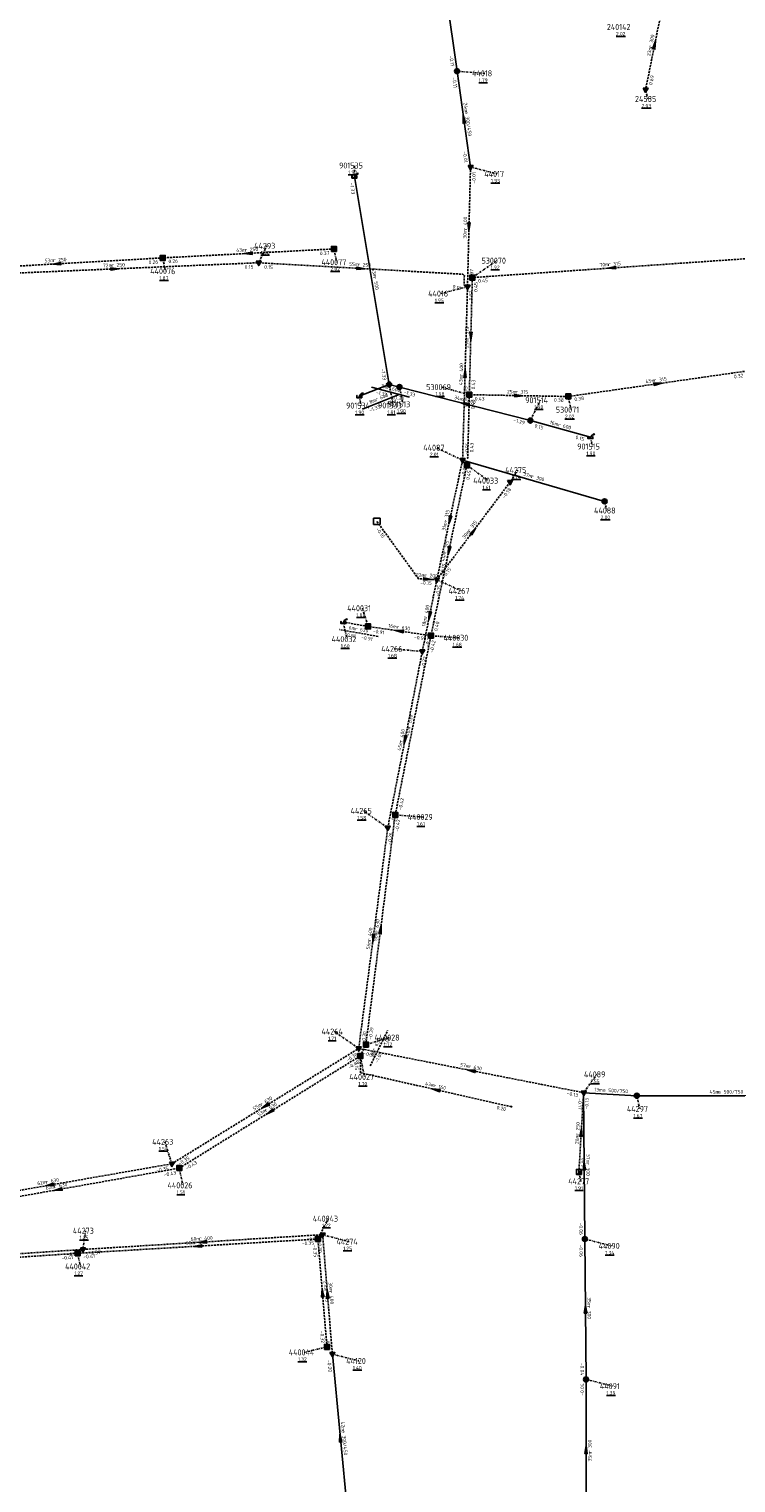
# Model space of a CAD drawing. Extents: x 188323 to 208361, y 565368 to 574910.
# Tile 141 of 256: x 204008 to 204185, y 568788 to 569151. Entities that reach past the tile are written whole.
import ezdxf

# ---------------------------------------------------------------- set-up
doc = ezdxf.new("R2010")
doc.units = 0
doc.linetypes.add('DASHDOT', pattern=[1, 0.5, -0.25, 0, -0.25])
doc.linetypes.add('DASHED', pattern=[0.75, 0.5, -0.25])
doc.layers.get('0').update_dxf_attribs({"linetype": 'CONTINUOUS'})
for name, color, linetype in [('RIO-AFM', 7, 'CONTINUOUS'), ('RIO-BOK', 7, 'CONTINUOUS'), ('RIO-DET', 7, 'CONTINUOUS'), ('RIO-KNP', 7, 'CONTINUOUS'), ('RIO-KNR', 7, 'CONTINUOUS'), ('RIO-LAG', 7, 'CONTINUOUS'), ('RIO-LAG_0B', 7, 'CONTINUOUS'), ('RIO-LAG_1B', 7, 'DASHED'), ('RIO-LAG_2B', 7, 'DASHED'), ('RIO-LEN', 7, 'CONTINUOUS'), ('RIO-MVD', 1, 'CONTINUOUS'), ('RIO-VRB', 6, 'DASHDOT'), ('RIO-VRH', 7, 'CONTINUOUS')]:
    doc.layers.add(name, color=color, linetype=linetype)
doc.styles.add('RIO-TXT', font='isocp.shx')

# ---------------------------------------------------------------- blocks, each defined once
blk = doc.blocks.new('L_VHR')
blk.add_lwpolyline([(-0.5, 0), (0.5, 0), (-0.5, 0.15), (-0.5, -0.15), (0.5, 0)])
blk = doc.blocks.new('K_IPD')
blk.add_lwpolyline([(-0.496027, 0.307994), (0.503973, 0.307994), (0.003973, -0.558031)], close=True)
blk.add_solid([(-0.496027, 0.307994), (0.503973, 0.307994), (0.003973, -0.558031)])
at = {"style": 'RIO-TXT', "flags": 1}
blk.add_attdef('KNOOPNAAM', (2, 2), '', height=1, dxfattribs=at)
blk = doc.blocks.new('K_IPR')
blk.add_lwpolyline([(-0.5, -0.5), (0.5, -0.5), (0.5, 0.5), (-0.5, 0.5)], close=True)
blk.add_solid([(-0.5, 0.5), (0.5, 0.5), (-0.5, -0.5), (0.5, -0.5)])
at = {"style": 'RIO-TXT', "flags": 1}
blk.add_attdef('KNOOPNAAM', (2, 2), '', height=1, dxfattribs=at)
blk = doc.blocks.new('K_UTB')
blk.add_lwpolyline([(0.5, 0.15), (0.5, -0.3), (-0.5, -0.3), (-0.5, 0.15), (-0.45, 0.15), (-0.45, -0.25), (0, -0.25), (0.45, -0.25), (0.45, 0.15)], close=True)
blk.add_lwpolyline([(0.85, 0.6), (0.55, 0.65), (0.614828, 0.459583), (0.850842, 0.598937)])
blk.add_arc((0.85, -0.25), 0.85, 90, 180)
at = {"style": 'RIO-TXT', "flags": 1}
blk.add_attdef('KNOOPNAAM', (2, 2), '', height=1, dxfattribs=at)
blk = doc.blocks.new('K_FIC')
blk.add_circle((0, 0), 0.0625)
at = {"style": 'RIO-TXT', "flags": 1}
blk.add_attdef('KNOOPNAAM', (2, 2), '', height=1, dxfattribs=at)
blk = doc.blocks.new('K_IPG')
blk.add_circle((0, 0), 0.5)
for points in [[(0, 0), (-0.5, 0), (-0.433013, 0.25)], [(0, 0), (-0.433013, -0.25), (-0.5, 0)], [(0, 0), (-0.433013, 0.25), (-0.25, 0.433013)], [(0, 0), (-0.25, -0.433013), (-0.433013, -0.25)], [(0, 0), (-0.25, 0.433013), (0, 0.5)], [(0, 0), (0, -0.5), (-0.25, -0.433013)], [(0, 0), (0, 0.5), (0.25, 0.433013)], [(0, 0), (0.25, 0.433013), (0.433013, 0.25)], [(0, 0), (0.433013, 0.25), (0.5, 0)], [(0, 0), (0.5, 0), (0.433013, -0.25)], [(0, 0), (0.433013, -0.25), (0.25, -0.433013)], [(0, 0), (0.25, -0.433013), (0, -0.5)]]:
    blk.add_solid(points)
at = {"style": 'RIO-TXT', "flags": 1}
blk.add_attdef('KNOOPNAAM', (2, 2), '', height=1, dxfattribs=at)
blk = doc.blocks.new('K_DIV')
for p, q in [((-0.65, 0.65), (-0.65, -0.65)), ((0.65, 0.65), (-0.65, 0.65)), ((0.65, -0.65), (0.65, 0.65)), ((-0.65, -0.65), (0.65, -0.65))]:
    blk.add_line(p, q)
blk = doc.blocks.new('K_PUN')
blk.add_lwpolyline([(0.5, 0.5), (-0.5, 0.5), (-0.5, -0.5), (0.5, -0.5)], close=True)
blk.add_solid([(-0.5, -0.5), (0.5, 0.5), (0.5, -0.5)])
at = {"style": 'RIO-TXT', "flags": 1}
blk.add_attdef('KNOOPNAAM', (2, 2), '', height=1, dxfattribs=at)
blk = doc.blocks.new('856_04______440027____440028_')
at = {"layer": 'RIO-LAG_1B'}
blk.add_line((0, 0), (4.316, 8.821), dxfattribs=at)
at = {"layer": 'RIO-AFM', "style": 'RIO-TXT'}
blk.add_text('r 630', height=0.9, rotation=63.9217, dxfattribs=at).set_placement((1.2342, 3.6601))
at = {"layer": 'RIO-BOK', "style": 'RIO-TXT'}
for p in [(3.7714, 4.5225), (1.8727, 0.642)]:
    blk.add_text('-1.05', height=0.9, rotation=63.9217, dxfattribs=at).set_placement(p)
at = {"layer": 'RIO-LEN', "style": 'RIO-TXT'}
blk.add_text('3m', height=0.9, rotation=63.9217, dxfattribs=at).set_placement((0.5222, 2.2049))
blk = doc.blocks.new('857_04______440031____440032_')
at = {"layer": 'RIO-LAG_1B'}
blk.add_line((0, 0), (-9.67, 1.717), dxfattribs=at)
at = {"layer": 'RIO-AFM', "style": 'RIO-TXT'}
blk.add_text('r 630', height=0.9, rotation=349.9084, dxfattribs=at).set_placement((-5.811, 1.5404))
at = {"layer": 'RIO-BOK', "style": 'RIO-TXT'}
for p in [(-8.5362, 0.0941), (-4.2816, -0.6604)]:
    blk.add_text('-0.91', height=0.9, rotation=349.9084, dxfattribs=at).set_placement(p)
at = {"layer": 'RIO-LEN', "style": 'RIO-TXT'}
blk.add_text('6m', height=0.9, rotation=349.9084, dxfattribs=at).set_placement((-7.4061, 1.8233))
blk = doc.blocks.new('1405_90______901513____901533_')
at = {"layer": 'RIO-LAG'}
blk.add_line((0, 0), (-9.503, 2.481), dxfattribs=at)
at = {"layer": 'RIO-AFM', "style": 'RIO-TXT'}
blk.add_text('r 600', height=0.9, rotation=345.3447, dxfattribs=at).set_placement((-5.6703, 1.9979))
at = {"layer": 'RIO-BOK', "style": 'RIO-TXT'}
for p in [(-8.5019, 0.773), (-4.3208, -0.3177)]:
    blk.add_text('-1.33', height=0.9, rotation=345.3447, dxfattribs=at).set_placement(p)
at = {"layer": 'RIO-LEN', "style": 'RIO-TXT'}
blk.add_text('3m', height=0.9, rotation=345.3447, dxfattribs=at).set_placement((-7.2378, 2.4068))
blk = doc.blocks.new('1411_90______901533____901534_')
at = {"layer": 'RIO-LAG'}
blk.add_line((0, 0), (-9.119, -3.649), dxfattribs=at)
at = {"layer": 'RIO-AFM', "style": 'RIO-TXT'}
blk.add_text('r 600', height=0.9, rotation=381.786, dxfattribs=at).set_placement((-5.7489, -1.7608))
at = {"layer": 'RIO-BOK', "style": 'RIO-TXT'}
for p in [(-7.2991, -4.4283), (-3.2878, -2.8219)]:
    blk.add_text('-1.33', height=0.9, rotation=381.786, dxfattribs=at).set_placement(p)
at = {"layer": 'RIO-LEN', "style": 'RIO-TXT'}
blk.add_text('8m', height=0.9, rotation=381.786, dxfattribs=at).set_placement((-7.2527, -2.363))

msp = doc.modelspace()

# ---------------------------------------------------------------- linework, layer by layer
at = {"layer": 'RIO-LAG'}
for p, q in [((204098.112, 569062.528), (204089.408, 569114.56)), ((204098.112, 569062.528), (204090.624, 569059.584)), ((204100.704, 569061.888), (204098.112, 569062.528)), ((204133.456, 569053.504), (204100.704, 569061.888)), ((204133.456, 569053.504), (204148.496, 569049.344))]:
    msp.add_line(p, q, dxfattribs=at)
at = {"layer": 'RIO-LAG_0B'}
for p, q in [((204115.104, 569140.928), (204110.8, 569171.776)), ((204118.48, 569116.928), (204115.104, 569140.928)), ((204152.048, 569033.28), (204116.496, 569043.584)), ((204146.8, 568885.312), (204147.104, 568848.704)), ((204146.8, 568885.312), (204160.096, 568884.544)), ((204160.096, 568884.544), (204204.608, 568884.544)), ((204147.104, 568848.704), (204147.392, 568813.568)), ((204087.904, 568777.92), (204083.904, 568819.904)), ((204147.392, 568813.568), (204147.392, 568778.368))]:
    msp.add_line(p, q, dxfattribs=at)
at = {"layer": 'RIO-LAG_1B'}
for p, q in [((204084.288, 569096.448), (204041.44, 569094.208)), ((204041.44, 569094.208), (203988.368, 569091.2)), ((204188.704, 569094.08), (204118.944, 569089.28)), ((204118.944, 569089.28), (204118.176, 569059.968)), ((204187.808, 569065.92), (204142.944, 569059.52)), ((204142.944, 569059.52), (204118.176, 569059.968)), ((204117.568, 569042.304), (204108.576, 568999.68)), ((204092.832, 569001.984), (204086.656, 569003.072)), ((204108.576, 568999.68), (204092.832, 569001.984)), ((204099.632, 568954.816), (204108.576, 568999.68)), ((204092.288, 568897.344), (204099.632, 568954.816)), ((204090.912, 568894.528), (204092.288, 568897.344)), ((204045.6, 568866.432), (204090.912, 568894.528)), ((203984.896, 568855.68), (204045.6, 568866.432)), ((204080.304, 568848.704), (204020.128, 568845.12)), ((204082.544, 568821.696), (204080.304, 568848.704)), ((204020.128, 568845.12), (203964.384, 568841.408))]:
    msp.add_line(p, q, dxfattribs=at)
for points in [[(204118.176, 569059.968), (204118.176, 569059.456), (204117.776, 569044.16)], [(204128.736, 568881.792), (204090.976, 568890.304), (204090.912, 568894.528)]]:
    msp.add_lwpolyline(points, dxfattribs=at)
at = {"layer": 'RIO-LAG_2B'}
for p, q in [((204166.8, 569158.592), (204162.304, 569136.32)), ((204118.48, 569116.928), (204117.728, 569086.976)), ((203993.52, 569089.92), (204065.472, 569092.992)), ((204117.728, 569086.976), (204116.496, 569043.584)), ((204110.048, 569013.696), (204116.496, 569043.584)), ((204110.048, 569013.696), (204128.368, 569038.08)), ((204106.416, 568995.712), (204110.048, 569013.696)), ((204097.776, 568951.616), (204106.416, 568995.712)), ((204090.496, 568896.384), (204097.776, 568951.616)), ((204043.728, 568867.52), (204090.496, 568896.384)), ((204090.496, 568896.384), (204146.8, 568885.312)), ((204146.8, 568885.312), (204145.6, 568865.472)), ((203982.544, 568856.832), (204043.728, 568867.52)), ((204021.456, 568846.08), (204081.472, 568849.792)), ((204081.472, 568849.792), (204083.904, 568819.904)), ((203962.72, 568842.176), (204021.456, 568846.08))]:
    msp.add_line(p, q, dxfattribs=at)
for points in [[(204065.472, 569092.992), (204116.544, 569090.112), (204116.944, 569089.792), (204116.88, 569087.488), (204117.136, 569087.168), (204117.728, 569086.976)], [(204110.048, 569013.696), (204105.488, 569013.888), (204095.04, 569028.288)]]:
    msp.add_lwpolyline(points, dxfattribs=at)
at = {"layer": 'RIO-VRB'}
for p, q in [((204115.1, 569140.9), (204122.0675, 569140.3713)), ((204162.3, 569136.3), (204162.8335, 569133.9716)), ((204089.41, 569114.54), (204089.4097, 569117.315)), ((204118.48, 569116.94), (204125.1282, 569115.22)), ((204065.48, 569092.99), (204067.5171, 569097.2193)), ((204084.28, 569096.44), (204084.9871, 569093.1268)), ((204041.44, 569094.19), (204042.1471, 569090.8768)), ((204118.94, 569089.28), (204125.0669, 569093.5178)), ((204117.72, 569087), (204111.0725, 569085.2779)), ((204090.63, 569059.57), (204091.1635, 569057.2416)), ((204098.11, 569062.56), (204099.1641, 569057.2771)), ((204100.71, 569061.88), (204101.5906, 569057.582)), ((204118.18, 569059.94), (204111.2121, 569061.8665)), ((204142.95, 569059.53), (204143.6571, 569056.2168)), ((204133.46, 569053.5), (204135.997, 569058.5953)), ((204148.49, 569049.33), (204149.0235, 569047.0016)), ((204116.5, 569043.6), (204109.851, 569046.7179)), ((204117.57, 569042.32), (204122.9894, 569038.4719)), ((204128.37, 569038.06), (204130.3464, 569041.1158)), ((204152.05, 569033.31), (204152.5835, 569030.9816)), ((204110.04, 569013.71), (204116.1669, 569010.8722)), ((204092.84, 569002), (204091.4455, 569006.529)), ((204086.66, 569003.1), (204087.5406, 568998.802)), ((204108.57, 568999.67), (204115.5375, 568999.1413)), ((204106.41, 568995.68), (204099.335, 568996.3778)), ((204097.78, 568951.6), (204091.6519, 568955.8359)), ((204099.63, 568954.82), (204106.5975, 568954.2913)), ((204090.5, 568896.38), (204084.3719, 568900.6159)), ((204092.28, 568897.35), (204098.2627, 568899.105)), ((204090.91, 568894.55), (204091.9641, 568889.2671)), ((204146.8, 568885.3), (204150.0618, 568889.888)), ((204160.1, 568884.57), (204160.8071, 568881.2568)), ((204043.73, 568867.54), (204041.9933, 568873.0086)), ((204045.6, 568866.42), (204046.4806, 568862.122)), ((204145.6, 568865.46), (204146.1335, 568863.1316)), ((204080.31, 568848.7), (204082.847, 568853.7953)), ((204021.45, 568846.06), (204022.1571, 568850.7732)), ((204081.48, 568849.76), (204088.1282, 568848.04)), ((204147.1, 568848.7), (204153.7482, 568846.98)), ((204020.13, 568845.14), (204020.8371, 568841.8268)), ((204082.54, 568821.71), (204076.8321, 568820.3302)), ((204083.9, 568819.9), (204090.5482, 568818.18)), ((204147.4, 568813.6), (204154.0482, 568811.88))]:
    msp.add_line(p, q, dxfattribs=at)

# ---------------------------------------------------------------- block references
at = {"layer": 'RIO-DET'}
for name, p in [('1411_90______901533____901534_', (204100.608, 569060.032)), ('1405_90______901513____901533_', (204103.216, 569059.392)), ('857_04______440031____440032_', (204095.344, 568999.488)), ('856_04______440027____440028_', (204093.408, 568892.032))]:
    msp.add_blockref(name, p, dxfattribs=at)
at = {"layer": 'RIO-KNP', "xscale": 1.25, "yscale": 1.25, "zscale": 1.25}
for name, p in [('K_IPG', (204115.104, 569140.928)), ('K_IPD', (204162.304, 569136.32)), ('K_IPD', (204118.48, 569116.928)), ('K_UTB', (204089.408, 569114.56)), ('K_IPR', (204084.288, 569096.448)), ('K_IPR', (204041.44, 569094.208)), ('K_IPD', (204065.472, 569092.992)), ('K_IPR', (204118.944, 569089.28)), ('K_IPD', (204117.728, 569086.976)), ('K_IPG', (204098.112, 569062.528)), ('K_UTB', (204090.624, 569059.584)), ('K_IPG', (204100.704, 569061.888)), ('K_IPR', (204118.176, 569059.968)), ('K_IPR', (204142.944, 569059.52)), ('K_IPG', (204133.456, 569053.504)), ('K_UTB', (204148.496, 569049.344)), ('K_IPD', (204116.496, 569043.584)), ('K_IPR', (204117.568, 569042.304)), ('K_FIC', (204117.776, 569044.16)), ('K_IPD', (204128.368, 569038.08)), ('K_IPG', (204152.048, 569033.28)), ('K_DIV', (204095.04, 569028.288)), ('K_IPD', (204110.048, 569013.696)), ('K_UTB', (204086.656, 569003.072)), ('K_IPR', (204092.832, 569001.984)), ('K_IPR', (204108.576, 568999.68)), ('K_IPD', (204106.416, 568995.712)), ('K_IPR', (204099.632, 568954.816)), ('K_IPD', (204097.776, 568951.616)), ('K_IPD', (204090.496, 568896.384)), ('K_IPR', (204092.288, 568897.344)), ('K_IPR', (204090.912, 568894.528)), ('K_IPD', (204146.8, 568885.312)), ('K_IPG', (204160.096, 568884.544)), ('K_FIC', (204128.736, 568881.792)), ('K_IPD', (204043.728, 568867.52)), ('K_IPR', (204045.6, 568866.432)), ('K_PUN', (204145.6, 568865.472)), ('K_IPR', (204080.304, 568848.704)), ('K_IPD', (204081.472, 568849.792)), ('K_IPG', (204147.104, 568848.704)), ('K_IPR', (204020.128, 568845.12)), ('K_IPD', (204021.456, 568846.08)), ('K_IPR', (204082.544, 568821.696)), ('K_IPD', (204083.904, 568819.904)), ('K_IPG', (204147.392, 568813.568))]:
    msp.add_blockref(name, p, dxfattribs=at)
at = {"layer": 'RIO-VRH', "xscale": 2, "yscale": 2, "zscale": 2}
for p, rotation in [((204164.55, 569147.45), 438.5834), ((204116.79, 569128.92), 98.0379), ((204118.1, 569101.97), 268.537), ((204062.86, 569095.315), 183.0062), ((204014.905, 569092.705), 183.2028), ((204029.5, 569091.46), 2.4347), ((204091.015, 569091.555), 356.7838), ((204153.82, 569091.69), 183.9521), ((204118.56, 569074.61), 268.5073), ((204117.11, 569065.3), 448.3809), ((204165.375, 569062.71), 368.0703), ((204130.565, 569059.735), 359.0518), ((204117.085, 569057.69), 165.6487), ((204113.27, 569028.655), 257.7966), ((204119.205, 569025.885), 53.0232), ((204113.07, 569020.995), 258.0764), ((204107.765, 569013.815), 357.3577), ((204108.225, 569004.695), 258.6088), ((204100.705, 569000.835), 171.5752), ((204102.095, 568973.64), 258.9148), ((204094.14, 568923.99), 262.4813), ((204095.955, 568926.085), 82.7035), ((204118.65, 568890.84), 528.8674), ((204109.85, 568886.05), 167.2285), ((204067.115, 568881.96), 211.6562), ((204068.255, 568880.485), 211.8302), ((204146.2, 568875.38), 446.53), ((204146.95, 568867), 450.4787), ((204013.14, 568862.185), 189.9284), ((204015.25, 568861.04), 190.0511), ((204051.465, 568847.91), 183.5267), ((204050.22, 568846.92), 183.3851), ((204081.425, 568835.205), 94.7318), ((204082.69, 568834.83), 454.642), ((204147.25, 568831.15), 450.4987), ((204085.9, 568798.9), 95.4489), ((204147.4, 568796), 450)]:
    msp.add_blockref('L_VHR', p, dxfattribs=dict(at, rotation=rotation))

# ---------------------------------------------------------------- texts
at = {"layer": 'RIO-AFM', "style": 'RIO-TXT'}
for s, rotation, p in [('r 300', 438.5834, (204163.893, 569146.7558)), ('e 300/450', 278.0379, (204117.0274, 569130.8626)), ('r 400', 448.537, (204117.5706, 569101.1726)), ('r 250', 363.0062, (204062.0239, 569095.7849)), ('r 250', 363.2028, (204014.0672, 569093.1752)), ('r 250', 2.4347, (204028.6696, 569091.9251)), ('r 250', 356.7838, (204090.2347, 569092.1154)), ('r 315', 363.9521, (204152.9756, 569092.1545)), ('r 500', 279.5098, (204094.1354, 569089.4344)), ('r 315', 448.5073, (204118.0304, 569073.8128)), ('r 400', 448.3809, (204116.5742, 569064.5044)), ('r 315', 368.0703, (204164.5003, 569063.1049)), ('r 600', 345.6487, (204116.4265, 569058.3851)), ('r 315', 448.8453, (204117.6593, 569058.8899)), ('r 315', 359.0518, (204129.7631, 569060.2557)), ('r 600', 344.4951, (204140.3287, 569052.1178)), ('r 300', 343.8585, (204133.6387, 569039.1714)), ('r 315', 77.7966, (204112.6102, 569027.9689)), ('r 315', 53.0232, (204118.3184, 569025.5386)), ('r 315', 438.0764, (204112.4004, 569020.3081)), ('r 200', 357.3577, (204106.9783, 569014.3528)), ('r 400', 78.6088, (204107.5749, 569003.9993)), ('r 630', 351.5752, (204099.9771, 569001.4528)), ('r 630', 78.719, (204103.4513, 568976.5483)), ('r 400', 78.9148, (204101.4486, 568972.9408)), ('r 630', 82.7035, (204095.3563, 568925.345)), ('r 400', 82.4813, (204093.5384, 568923.252)), ('r 630', 348.8674, (204117.9545, 568891.5045)), ('r 160', 347.2285, (204109.1729, 568886.7282)), ('e 500/750', 356.8587, (204151.5902, 568885.5409)), ('r 630', 31.6562, (204066.1632, 568881.9605)), ('r 630', 31.8302, (204067.3028, 568880.4824)), ('r 250', 446.53, (204145.6462, 568874.6016)), ('r 300', 270.4787, (204147.4544, 568867.8145)), ('r 630', 9.9284, (204012.2558, 568862.5378)), ('r 630', 10.0511, (204014.3651, 568861.3909)), ('r 315', 363.3851, (204049.3804, 568847.3898)), ('r 400', 3.5267, (204050.6254, 568848.3592)), ('r 315', 274.7318, (204081.8646, 568836.0548)), ('r 400', 274.642, (204083.1318, 568835.6792)), ('r 300', 270.4987, (204147.7537, 568831.9647)), ('e 300/450', 275.4489, (204086.2306, 568800.8303)), ('r 300', 450, (204148.7867, 568795.1909))]:
    msp.add_text(s, height=0.9, rotation=rotation, dxfattribs=at).set_placement(p)
msp.add_text('e 500/750', height=0.9, dxfattribs=at).set_placement((204180.4601, 568885.07))
at = {"layer": 'RIO-BOK', "style": 'RIO-TXT'}
for s, rotation, p in [('-0.11', 277.9306, (204113.1653, 569144.7704)), ('-0.11', 278.0379, (204113.9103, 569139.3176)), ('0.69', 438.5834, (204163.9485, 569137.3962)), ('-0.01', 278.0379, (204116.5337, 569120.8056)), ('-0.01', 448.537, (204119.7591, 569112.8062)), ('-1.33', 279.5098, (204088.2613, 569112.9276)), ('0.37', 363.0062, (204080.7976, 569094.8801)), ('0.26', 363.2028, (204037.9626, 569092.6247)), ('0.26', 363.0062, (204042.9121, 569092.8663)), ('0.15', 2.4347, (204061.9824, 569091.44)), ('0.15', 356.7838, (204066.8, 569091.5145)), ('-0.07', 448.537, (204119.1542, 569088.3647)), ('0.45', 363.9521, (204120.4338, 569087.9808)), ('0.10', 343.6656, (204113.9097, 569086.656)), ('-0.07', 448.3809, (204118.9793, 569082.8635)), ('0.45', 448.5073, (204120.231, 569085.6852)), ('-1.33', 279.5098, (204096.0829, 569066.3771)), ('0.43', 448.5073, (204119.6149, 569061.304)), ('0.32', 368.0703, (204184.4681, 569064.0302)), ('-1.33', 345.6487, (204101.7201, 569060.1773)), ('0.43', 359.0518, (204119.5573, 569058.5179)), ('0.38', 359.0518, (204139.3678, 569058.2026)), ('0.38', 368.0703, (204144.5332, 569058.3414)), ('0.43', 448.8453, (204119.5105, 569056.3532)), ('-1.29', 345.6487, (204129.1461, 569053.1782)), ('0.15', 344.4951, (204134.4356, 569051.7774)), ('0.15', 344.4951, (204144.6873, 569048.9401)), ('-0.04', 448.3809, (204117.9379, 569044.9608)), ('0.43', 448.53, (204119.2144, 569045.5145)), ('-0.04', 77.7966, (204117.0022, 569039.2964)), ('0.45', 438.0764, (204118.18, 569038.5533)), ('-0.18', 53.0232, (204127.0225, 569033.9422)), ('-0.10', 306.0305, (204094.7322, 569026.3343)), ('-0.15', 77.7966, (204111.7041, 569014.7824)), ('-0.15', 53.0232, (204112.0004, 569013.9863)), ('-0.15', 357.3577, (204105.8796, 569012.5008)), ('-0.15', 78.6088, (204110.603, 569009.4133)), ('-0.91', 351.5752, (204094.0205, 569000.4108)), ('0.40', 438.0764, (204110.2282, 569000.7516)), ('-0.90', 351.5752, (204104.3102, 568998.8933)), ('-0.22', 78.6088, (204108.0587, 568996.7759)), ('-0.42', 78.719, (204109.1414, 568995.3749)), ('-0.22', 78.9148, (204106.996, 568991.3864)), ('-0.42', 78.719, (204101.2766, 568955.9191)), ('-0.26', 78.9148, (204099.4229, 568952.7047)), ('-0.26', 82.4813, (204098.632, 568947.3512)), ('-0.42', 82.7035, (204100.4985, 568950.5752)), ('-0.30', 82.4813, (204092.0709, 568897.5848)), ('-0.39', 82.7035, (204093.8463, 568898.5609)), ('-0.30', 348.8674, (204091.6041, 568894.7368)), ('-0.30', 31.6562, (204087.7447, 568893.0362)), ('-0.42', 31.8302, (204088.1642, 568891.1974)), ('0.15', 270.8236, (204089.5309, 568893.1296)), ('-0.13', 348.8674, (204142.5131, 568884.7512)), ('0.20', 347.2285, (204124.954, 568881.2133)), ('-0.17', 270.4787, (204145.4124, 568883.8879)), ('-0.13', 446.53, (204147.94, 568881.124)), ('-0.35', 9.9284, (204039.9323, 568865.4539)), ('-0.35', 31.6562, (204045.6563, 568867.083)), ('-0.43', 31.8302, (204047.5277, 568865.9689)), ('1.00', 446.53, (204147.0811, 568866.7736)), ('-0.43', 10.0511, (204041.8068, 568864.3258)), ('-0.06', 270.4787, (204145.6871, 568852.7881)), ('-0.35', 363.3851, (204076.2982, 568847.0959)), ('-0.30', 3.5267, (204077.4728, 568848.1104)), ('-0.30', 274.642, (204080.1986, 568848.2509)), ('-0.41', 363.8178, (204016.1298, 568843.5028)), ('-0.37', 3.7988, (204017.4512, 568844.3914)), ('-0.41', 363.3851, (204021.6108, 568843.826)), ('-0.37', 3.5267, (204022.9333, 568844.7488)), ('-0.35', 274.7318, (204079.031, 568847.1889)), ('-0.06', 270.4987, (204145.7129, 568847.2874)), ('-0.32', 274.7318, (204080.8216, 568825.6823)), ('-0.23', 274.642, (204082.1897, 568823.8751)), ('-0.20', 275.4489, (204082.64, 568818.373)), ('-0.04', 270.4987, (204145.9847, 568817.6877)), ('-0.04', 450, (204146.8754, 568809.4997))]:
    msp.add_text(s, height=0.9, rotation=rotation, dxfattribs=at).set_placement(p)
at = {"layer": 'RIO-KNR', "style": 'RIO-TXT'}
for s, p in [('240142', (204152.6071, 569151.2202)), ('44018', (204118.88, 569139.6213)), ('24585', (204159.646, 569133.2216)), ('901535', (204085.5847, 569116.565)), ('44017', (204121.9407, 569114.47)), ('44293', (204064.3296, 569096.4693)), ('440077', (204081.1621, 569092.3768)), ('530070', (204121.2419, 569092.7678)), ('440076', (204038.3221, 569090.1268)), ('44016', (204107.885, 569084.5279)), ('530069', (204107.3871, 569061.1165)), ('901514', (204132.172, 569057.8453)), ('901534', (204087.3385, 569056.4916)), ('901533', (204095.3391, 569056.5271)), ('901513', (204097.7656, 569056.832)), ('530071', (204139.8321, 569055.4668)), ('44087', (204106.6635, 569045.9679)), ('901515', (204145.1985, 569046.2516)), ('44275', (204127.1589, 569040.3658)), ('440033', (204119.1644, 569037.7219)), ('44088', (204149.396, 569030.2316)), ('44267', (204112.9794, 569010.1222)), ('440031', (204087.6205, 569005.779)), ('440032', (204083.7156, 568998.052)), ('440030', (204111.7125, 568998.3913)), ('44266', (204096.1475, 568995.6278)), ('44265', (204088.4644, 568955.0859)), ('440029', (204102.7725, 568953.5413)), ('44264', (204081.1844, 568899.8659)), ('440028', (204094.4377, 568898.355)), ('440027', (204088.1391, 568888.5171)), ('44089', (204146.8743, 568889.138)), ('44297', (204157.6196, 568880.5068)), ('44263', (204038.8058, 568872.2586)), ('440026', (204042.6556, 568861.372)), ('44277', (204142.946, 568862.3816)), ('440043', (204079.022, 568853.0453)), ('44273', (204018.9696, 568850.0232)), ('44274', (204084.9407, 568847.29)), ('44090', (204150.5607, 568846.23)), ('440042', (204017.0121, 568841.0768)), ('440044', (204073.0071, 568819.5802)), ('44120', (204087.3607, 568817.43)), ('44091', (204150.8607, 568811.13))]:
    msp.add_text(s, height=1.5, dxfattribs=at).set_placement(p)
at = {"layer": 'RIO-LEN', "style": 'RIO-TXT'}
for s, rotation, p in [('23m', 438.5834, (204163.4671, 569144.6382)), ('24m', 278.0379, (204116.7244, 569133.0012)), ('30m', 448.537, (204117.5172, 569099.0133)), ('43m', 363.0062, (204059.867, 569095.6702)), ('53m', 363.2028, (204011.9106, 569093.0532)), ('72m', 2.4347, (204026.5115, 569091.8334)), ('55m', 356.7838, (204088.078, 569092.2352)), ('70m', 363.9521, (204150.8208, 569092.0043)), ('53m', 279.5098, (204093.7774, 569091.5645)), ('29m', 448.5073, (204117.9758, 569071.6535)), ('43m', 448.3809, (204116.5149, 569062.3452)), ('45m', 368.0703, (204162.3619, 569062.8003)), ('34m', 345.6487, (204114.3335, 569058.9193)), ('16m', 448.8453, (204117.6174, 569056.7303)), ('25m', 359.0518, (204127.6033, 569060.2901)), ('16m', 344.4951, (204138.247, 569052.6939)), ('37m', 343.8585, (204131.5635, 569039.7706)), ('31m', 77.7966, (204112.1539, 569025.8577)), ('30m', 53.0232, (204117.0194, 569023.8129)), ('44m', 438.0764, (204111.9558, 569018.1943)), ('22m', 357.3577, (204104.8205, 569014.451)), ('16m', 351.5752, (204097.8402, 569001.768)), ('18m', 78.6088, (204107.1486, 569001.8818)), ('46m', 78.719, (204103.029, 568974.43)), ('45m', 78.9148, (204101.0336, 568970.8211)), ('58m', 82.7035, (204095.0823, 568923.2025)), ('56m', 82.4813, (204093.2561, 568921.1105)), ('57m', 348.8674, (204115.8349, 568891.9202)), ('43m', 347.2285, (204107.0661, 568887.2044)), ('13m', 356.8587, (204149.4333, 568885.6579)), ('55m', 31.6562, (204064.3246, 568880.8268)), ('53m', 31.8302, (204065.4677, 568879.3431)), ('20m', 446.53, (204145.5172, 568872.4455)), ('37m', 270.4787, (204147.4354, 568869.9744)), ('62m', 9.9284, (204010.1282, 568862.1654)), ('62m', 10.0511, (204012.2382, 568861.0139)), ('60m', 363.3851, (204047.2243, 568847.2609)), ('60m', 3.5267, (204048.4695, 568848.2263)), ('27m', 274.7318, (204081.6854, 568838.2074)), ('30m', 274.642, (204082.956, 568837.832)), ('35m', 270.4987, (204147.7338, 568834.1246)), ('42m', 275.4489, (204086.0245, 568802.9804)), ('35m', 450, (204148.7884, 568793.0309))]:
    msp.add_text(s, height=0.9, rotation=rotation, dxfattribs=at).set_placement(p)
msp.add_text('45m', height=0.9, dxfattribs=at).set_placement((204178.3001, 568885.07))
at = {"layer": 'RIO-MVD', "style": 'RIO-TXT'}
for s, p in [('%%U2.02', (204154.9021, 569149.8202)), ('%%U1.79', (204120.5375, 569138.2213)), ('%%U2.03', (204161.3035, 569131.8216)), ('%%U1.90', (204087.8797, 569115.165)), ('%%U1.93', (204123.5982, 569113.07)), ('%%U1.90', (204065.9871, 569095.0693)), ('%%U2.02', (204083.4571, 569090.9768)), ('%%U1.92', (204123.5369, 569091.3678)), ('%%U1.87', (204040.6171, 569088.7268)), ('%%U1.95', (204109.5425, 569083.1279)), ('%%U1.98', (204109.6821, 569059.7165)), ('%%U1.90', (204089.6335, 569055.0916)), ('%%U1.81', (204097.6341, 569055.1271)), ('%%U1.90', (204100.0606, 569055.432)), ('%%U1.90', (204134.467, 569056.4453)), ('%%U2.02', (204142.1271, 569054.0668)), ('%%U2.01', (204108.321, 569044.5679)), ('%%U1.90', (204147.4935, 569044.8516)), ('%%U1.61', (204121.4594, 569036.3219)), ('%%U1.74', (204128.8164, 569038.9658)), ('%%U2.00', (204151.0535, 569028.8316)), ('%%U1.74', (204114.6369, 569008.7222)), ('%%U1.80', (204089.9155, 569004.379)), ('%%U1.60', (204086.0106, 568996.652)), ('%%U1.68', (204114.0075, 568996.9913)), ('%%U1.68', (204097.805, 568994.2278)), ('%%U1.58', (204090.1219, 568953.6859)), ('%%U1.61', (204105.0675, 568952.1413)), ('%%U1.71', (204082.8419, 568898.4659)), ('%%U1.72', (204096.7327, 568896.955)), ('%%U1.55', (204148.5318, 568887.738)), ('%%U1.70', (204090.4341, 568887.1171)), ('%%U1.67', (204159.2771, 568879.1068)), ('%%U1.54', (204040.4633, 568870.8586)), ('%%U1.51', (204044.9506, 568859.972)), ('%%U1.91', (204144.6035, 568860.9816)), ('%%U1.22', (204081.317, 568851.6453)), ('%%U1.25', (204020.6271, 568848.6232)), ('%%U1.25', (204086.5982, 568845.89)), ('%%U1.34', (204152.2182, 568844.83)), ('%%U1.27', (204019.3071, 568839.6768)), ('%%U1.32', (204075.3021, 568818.1802)), ('%%U1.40', (204089.0182, 568816.03)), ('%%U1.39', (204152.5182, 568809.73))]:
    msp.add_text(s, height=0.9, dxfattribs=at).set_placement(p)

doc.saveas('drawing.dxf')
